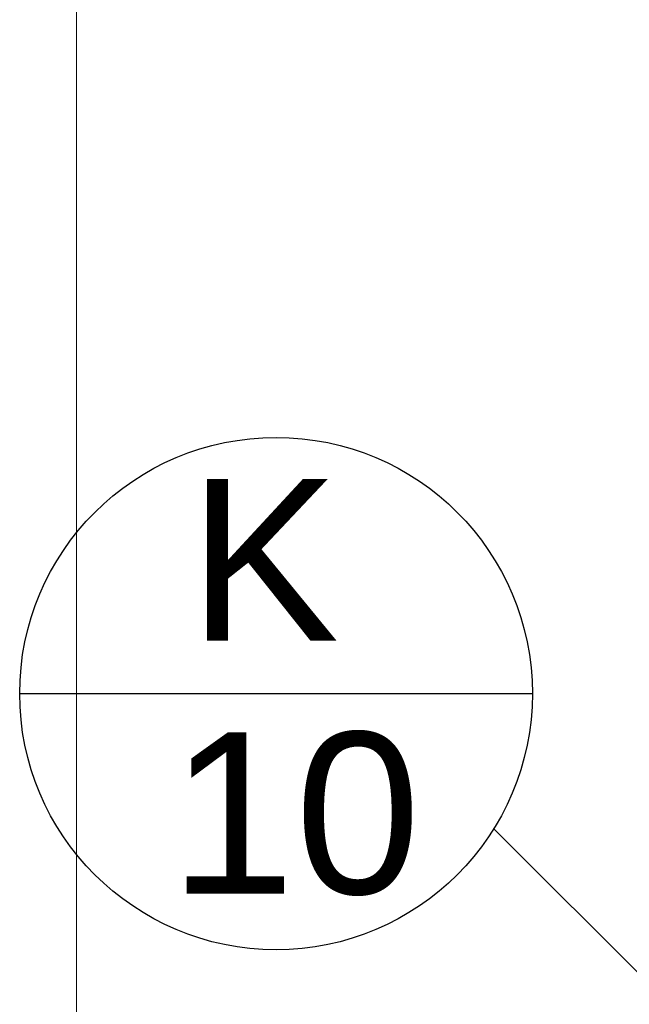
# Model space of a CAD drawing. Header units: millimetres. Extents: x -24674 to 2959, y -2716 to 20653.
# Tile 95 of 161: x -11626 to -11249, y 11638 to 12247. Entities that reach past the tile are written whole.
import ezdxf

# ---------------------------------------------------------------- set-up
doc = ezdxf.new("R2010")
doc.units = ezdxf.units.MM
doc.header["$MEASUREMENT"] = 0
for name, color, linetype in [('9._POHLED ZÁPADNÍ_1_Kóty - SP', 7, 'Continuous'), ('9._POHLED ZÁPADNÍ_1_Nové_Popis', 7, 'Continuous'), ('9._POHLED ZÁPADNÍ_1_Popis', 7, 'Continuous')]:
    doc.layers.add(name, color=color, linetype=linetype)
doc.styles.add('GENEROVANÝ_STYL_1', font='txt')

msp = doc.modelspace()

# ---------------------------------------------------------------- linework, layer by layer
at = {"layer": '9._POHLED ZÁPADNÍ_1_Kóty - SP', "color": 154, "linetype": 'Continuous', "lineweight": 13}
msp.add_line((-11591.1, 11357.99), (-11591.1, 14338.68), dxfattribs=at)
at = {"layer": '9._POHLED ZÁPADNÍ_1_Nové_Popis', "color": 1, "linetype": 'Continuous', "lineweight": 25}
for p, q in [((-11626.3, 11829.99), (-11309.15, 11829.99)), ((-11333.03, 11746.29), (-11131.41, 11544.66))]:
    msp.add_line(p, q, dxfattribs=at)
msp.add_circle((-11467.72, 11829.99), 158.58, dxfattribs=at)

# ---------------------------------------------------------------- texts
at = {"layer": '9._POHLED ZÁPADNÍ_1_Popis', "color": 1, "linetype": 'Continuous', "lineweight": 25, "insert": (-11475.36, 11833.7), "char_height": 100, "attachment_point": 5, "line_spacing_factor": 0.940294, "style": 'GENEROVANÝ_STYL_1'}
msp.add_mtext('\\A1;{\\pqc;\\fArial|b0|i0|c238|p38;K\\P\\pqc;\\fArial|b0|i0|c238|p38; \\fArial|b0|i0|c238|p38;10}', dxfattribs=at)

doc.saveas('drawing.dxf')
